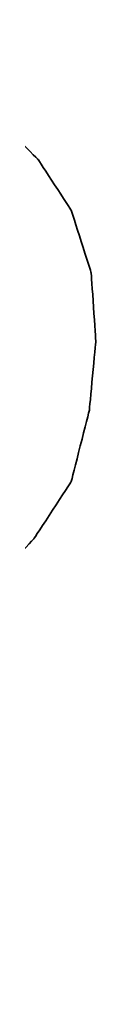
# Model space of a CAD drawing. Header units: millimetres. Extents: x -115 to 753, y -125 to 121.
# Tile 80 of 96: x 479.127 to 479.246, y 5.518 to 7.358. Entities that reach past the tile are written whole.
import ezdxf

# ---------------------------------------------------------------- set-up
doc = ezdxf.new("R2010")
doc.units = ezdxf.units.MM
doc.layers.add('DIM', color=4, linetype='Continuous')
doc.layers.add('layer 1', color=7, linetype='Continuous')

# ---------------------------------------------------------------- blocks, each defined once
blk = doc.blocks.new('TBI MOTION logo(完整正式版)')
at = {"layer": 'layer 1', "color": 22, "lineweight": 35}
blk.add_open_spline([(-64.65375, -6.863749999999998), (-64.65375, -6.863749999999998), (-64.84375, -7.296249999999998), (-64.84375, -7.296249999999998), (-64.84375, -7.296249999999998), (-64.84375, -7.296249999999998), (-64.86875, -7.34375), (-64.86875, -7.34375), (-64.86875, -7.34375), (-64.86875, -7.34375), (-64.86875, -7.36875), (-64.86875, -7.36875), (-64.86875, -7.36875), (-64.86875, -7.36875), (-65.15375, -7.653749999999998), (-65.15375, -7.653749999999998), (-65.15375, -7.653749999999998), (-65.15375, -7.653749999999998), (-65.17875, -7.653749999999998), (-65.17875, -7.653749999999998), (-65.17875, -7.653749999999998), (-65.17875, -7.653749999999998), (-65.20375, -7.678749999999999), (-65.20375, -7.678749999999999), (-65.20375, -7.678749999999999), (-65.20375, -7.678749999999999), (-65.58875, -7.871249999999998), (-65.58875, -7.871249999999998), (-65.58875, -7.871249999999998), (-65.58875, -7.871249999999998), (-65.63375, -7.871249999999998), (-65.63375, -7.871249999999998), (-65.63375, -7.871249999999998), (-65.63375, -7.871249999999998), (-65.65875, -7.893749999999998), (-65.65875, -7.893749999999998), (-65.65875, -7.893749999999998), (-65.65875, -7.893749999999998), (-66.09375, -7.943749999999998), (-66.09375, -7.943749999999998), (-66.09375, -7.943749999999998), (-66.09375, -7.943749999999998), (-66.11375, -7.943749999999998), (-66.11375, -7.943749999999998), (-66.11375, -7.943749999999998), (-66.11375, -7.943749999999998), (-66.16375, -7.943749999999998), (-66.16375, -7.943749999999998), (-66.16375, -7.943749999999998), (-66.16375, -7.943749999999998), (-66.30875, -7.943749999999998), (-66.30875, -7.943749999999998), (-66.30875, -7.943749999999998), (-66.30875, -7.943749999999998), (-66.69375, -7.943749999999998), (-66.69375, -7.943749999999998), (-66.69375, -7.943749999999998), (-66.69375, -7.943749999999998), (-67.07375, -7.943749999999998), (-67.07375, -7.943749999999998), (-67.07375, -7.943749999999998), (-67.07375, -7.943749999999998), (-67.12375, -7.943749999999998), (-67.12375, -7.943749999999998), (-67.12375, -7.943749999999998), (-67.12375, -7.943749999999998), (-67.12375, -7.966249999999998), (-67.12375, -7.966249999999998), (-67.12375, -7.966249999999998), (-67.12375, -7.966249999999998), (-67.14875, -7.991249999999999), (-67.14875, -7.991249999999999), (-67.14875, -7.991249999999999), (-67.14875, -7.991249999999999), (-67.24375, -8.34875), (-67.24375, -8.34875), (-67.24375, -8.34875), (-67.24375, -8.34875), (-67.31374999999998, -8.68625), (-67.31374999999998, -8.68625), (-67.31374999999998, -8.68625), (-67.31374999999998, -8.68625), (-67.26874999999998, -8.68625), (-67.26874999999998, -8.68625), (-67.26874999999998, -8.68625), (-67.26874999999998, -8.68625), (-67.07375, -8.68625), (-67.07375, -8.68625), (-67.07375, -8.68625), (-67.07375, -8.68625), (-66.54875, -8.68625), (-66.54875, -8.68625), (-66.54875, -8.68625), (-66.54875, -8.68625), (-65.82625, -8.68625), (-65.82625, -8.68625), (-65.82625, -8.68625), (-65.82625, -8.68625), (-65.01375, -8.68625), (-65.01375, -8.68625), (-65.01375, -8.68625), (-65.01375, -8.68625), (-64.05375, -8.68625), (-64.05375, -8.68625), (-64.05375, -8.68625), (-64.05375, -8.68625), (-62.08375, -8.68625), (-62.08375, -8.68625), (-62.08375, -8.68625), (-62.08375, -8.68625), (-60.06875, -8.68625), (-60.06875, -8.68625), (-60.06875, -8.68625), (-60.06875, -8.68625), (-59.10875, -8.68625), (-59.10875, -8.68625), (-59.10875, -8.68625), (-59.10875, -8.68625), (-58.29375, -8.68625), (-58.29375, -8.68625), (-58.29375, -8.68625), (-58.29375, -8.68625), (-57.57374999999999, -8.68625), (-57.57374999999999, -8.68625), (-57.57374999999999, -8.68625), (-57.57374999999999, -8.68625), (-57.04875, -8.68625), (-57.04875, -8.68625), (-57.04875, -8.68625), (-57.04875, -8.68625), (-56.85375, -8.68625), (-56.85375, -8.68625), (-56.85375, -8.68625), (-56.85375, -8.68625), (-56.70875, -8.68625), (-56.70875, -8.68625), (-56.70875, -8.68625), (-56.70875, -8.68625), (-56.61375, -8.68625), (-56.61375, -8.68625), (-56.61375, -8.68625), (-56.61375, -8.68625), (-56.56875, -8.68625), (-56.56875, -8.68625), (-56.56875, -8.68625), (-56.56875, -8.68625), (-55.65375, -8.638749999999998), (-55.65375, -8.638749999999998), (-55.65375, -8.638749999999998), (-55.65375, -8.638749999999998), (-54.76874999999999, -8.51875), (-54.76874999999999, -8.51875), (-54.76874999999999, -8.51875), (-54.76874999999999, -8.51875), (-53.90375, -8.30375), (-53.90375, -8.30375), (-53.90375, -8.30375), (-53.90375, -8.30375), (-53.08875, -8.03875), (-53.08875, -8.03875), (-53.08875, -8.03875), (-53.08875, -8.03875), (-52.34375, -7.653749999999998), (-52.34375, -7.653749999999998), (-52.34375, -7.653749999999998), (-52.34375, -7.653749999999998), (-51.69875, -7.296249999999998), (-51.69875, -7.296249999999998), (-51.69875, -7.296249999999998), (-51.69875, -7.296249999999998), (-51.21875, -6.911249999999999), (-51.21875, -6.911249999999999), (-51.21875, -6.911249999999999), (-51.21875, -6.911249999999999), (-50.83375, -6.50375), (-50.83375, -6.50375), (-50.83375, -6.50375), (-50.83375, -6.50375), (-50.44875, -5.94875), (-50.44875, -5.94875), (-50.44875, -5.94875), (-50.44875, -5.94875), (-50.13875, -5.303749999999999), (-50.13875, -5.303749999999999), (-50.13875, -5.303749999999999), (-50.13875, -5.303749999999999), (-49.99375, -4.653749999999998), (-49.99375, -4.653749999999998), (-49.99375, -4.653749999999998), (-49.99375, -4.653749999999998), (-49.92375, -3.98375), (-49.92375, -3.98375), (-49.92375, -3.98375), (-49.92375, -3.98375), (-49.99375, -3.19374), (-49.99375, -3.19374), (-49.99375, -3.19374), (-49.99375, -3.19374), (-50.23374, -2.44874), (-50.23374, -2.44874), (-50.23374, -2.44874), (-50.23374, -2.44874), (-50.59375, -1.87374), (-50.59375, -1.87374), (-50.59375, -1.87374), (-50.59375, -1.87374), (-51.09875, -1.31874), (-51.09875, -1.31874), (-51.09875, -1.31874), (-51.09875, -1.31874), (-51.74375, -0.81875), (-51.74375, -0.81875), (-51.74375, -0.81875), (-51.74375, -0.81875), (-52.53875, -0.48125), (-52.53875, -0.48125), (-52.53875, -0.48125), (-52.53875, -0.48125), (-53.47375, -0.21875), (-53.47375, -0.21875), (-53.47375, -0.21875), (-53.47375, -0.21875), (-54.52875, -0.04874), (-54.52875, -0.04874), (-54.52875, -0.04874), (-54.52875, -0.04874), (-55.65375, 0.12125), (-55.65375, 0.12125), (-55.65375, 0.12125), (-55.65375, 0.12125), (-54.50375, 0.28624), (-54.50375, 0.28624), (-54.50375, 0.28624), (-54.50375, 0.28624), (-53.83375, 0.38124), (-53.83375, 0.38124), (-53.83375, 0.38124), (-53.83375, 0.38124), (-53.18375, 0.50125), (-53.18375, 0.50125), (-53.18375, 0.50125), (-53.18375, 0.50125), (-52.55875, 0.6687400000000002), (-52.55875, 0.6687400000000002), (-52.55875, 0.6687400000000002), (-52.55875, 0.6687400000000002), (-52.03375, 0.86124), (-52.03375, 0.86124), (-52.03375, 0.86124), (-52.03375, 0.86124), (-51.50374, 1.031239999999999), (-51.50374, 1.031239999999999), (-51.50374, 1.031239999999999), (-51.50374, 1.031239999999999), (-51.09875, 1.271249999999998), (-51.09875, 1.271249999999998), (-51.09875, 1.271249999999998), (-51.09875, 1.271249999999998), (-50.71374999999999, 1.48624), (-50.71374999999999, 1.48624), (-50.71374999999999, 1.48624), (-50.71374999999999, 1.48624), (-50.37625, 1.77625), (-50.37625, 1.77625), (-50.37625, 1.77625), (-50.37625, 1.77625), (-49.82375, 2.37625), (-49.82375, 2.37625), (-49.82375, 2.37625), (-49.82375, 2.37625), (-49.41875, 2.996249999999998), (-49.41875, 2.996249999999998), (-49.41875, 2.996249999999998), (-49.41875, 2.996249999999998), (-49.22375, 3.766249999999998), (-49.22375, 3.766249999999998), (-49.22375, 3.766249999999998), (-49.22375, 3.766249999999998), (-49.15375, 4.50874), (-49.15375, 4.50874), (-49.15375, 4.50874), (-49.15375, 4.50874), (-49.20374999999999, 5.251249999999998), (-49.20374999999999, 5.251249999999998), (-49.20374999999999, 5.251249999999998), (-49.20374999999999, 5.251249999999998), (-49.41875, 5.926249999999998), (-49.41875, 5.926249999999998), (-49.41875, 5.926249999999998), (-49.41875, 5.926249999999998), (-49.77875, 6.47625), (-49.77875, 6.47625), (-49.77875, 6.47625), (-49.77875, 6.47625), (-50.33125, 7.026239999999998), (-50.33125, 7.026239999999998), (-50.33125, 7.026239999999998), (-50.33125, 7.026239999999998), (-51.00125, 7.43625), (-51.00125, 7.43625), (-51.00125, 7.43625), (-51.00125, 7.43625), (-51.79375, 7.72625), (-51.79375, 7.72625), (-51.79375, 7.72625), (-51.79375, 7.72625), (-52.72874999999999, 7.891239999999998), (-52.72874999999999, 7.891239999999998), (-52.72874999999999, 7.891239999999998), (-52.72874999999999, 7.891239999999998), (-53.83375, 7.98625), (-53.83375, 7.98625), (-53.83375, 7.98625), (-53.83375, 7.98625), (-53.92875, 7.98625), (-53.92875, 7.98625), (-53.92875, 7.98625), (-53.92875, 7.98625), (-54.26375, 7.98625), (-54.26375, 7.98625), (-54.26375, 7.98625), (-54.26375, 7.98625), (-54.74375, 7.98625), (-54.74375, 7.98625), (-54.74375, 7.98625), (-54.74375, 7.98625), (-55.36875, 7.98625), (-55.36875, 7.98625), (-55.36875, 7.98625), (-55.36875, 7.98625), (-56.13375, 7.98625), (-56.13375, 7.98625), (-56.13375, 7.98625), (-56.13375, 7.98625), (-56.94874999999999, 7.98625), (-56.94874999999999, 7.98625), (-56.94874999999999, 7.98625), (-56.94874999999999, 7.98625), (-58.77625, 7.98625), (-58.77625, 7.98625), (-58.77625, 7.98625), (-58.77625, 7.98625), (-60.59875, 7.98625), (-60.59875, 7.98625), (-60.59875, 7.98625), (-60.59875, 7.98625), (-61.41375, 7.98625), (-61.41375, 7.98625), (-61.41375, 7.98625), (-61.41375, 7.98625), (-62.17875, 7.98625), (-62.17875, 7.98625), (-62.17875, 7.98625), (-62.17875, 7.98625), (-62.80375, 7.98625), (-62.80375, 7.98625), (-62.80375, 7.98625), (-62.80375, 7.98625), (-63.30625, 7.98625), (-63.30625, 7.98625), (-63.30625, 7.98625), (-63.30625, 7.98625), (-63.57375, 7.98625), (-63.57375, 7.98625), (-63.57375, 7.98625), (-63.57375, 7.98625), (-63.57375, 7.96375), (-63.57375, 7.96375), (-63.57375, 7.96375), (-63.57375, 7.96375), (-63.59875, 7.94125), (-63.59875, 7.94125), (-63.59875, 7.94125), (-63.59875, 7.94125), (-63.69375, 7.55625), (-63.69375, 7.55625), (-63.69375, 7.55625), (-63.69375, 7.55625), (-63.76375, 7.246239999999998), (-63.76375, 7.246239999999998), (-63.76375, 7.246239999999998), (-63.76375, 7.246239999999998), (-63.23875000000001, 7.246239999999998), (-63.23875000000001, 7.246239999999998), (-63.23875000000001, 7.246239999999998), (-63.23875000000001, 7.246239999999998), (-62.75875, 7.246239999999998), (-62.75875, 7.246239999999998), (-62.75875, 7.246239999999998), (-62.75875, 7.246239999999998), (-62.61124999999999, 7.246239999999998), (-62.61124999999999, 7.246239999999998), (-62.61124999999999, 7.246239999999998), (-62.61124999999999, 7.246239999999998), (-62.56624999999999, 7.246239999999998), (-62.56624999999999, 7.246239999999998), (-62.56624999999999, 7.246239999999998), (-62.56624999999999, 7.246239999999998), (-62.22875, 7.246239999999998), (-62.22875, 7.246239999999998), (-62.22875, 7.246239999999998), (-62.22875, 7.246239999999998), (-62.20375, 7.246239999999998), (-62.20375, 7.246239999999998), (-62.20375, 7.246239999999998), (-62.20375, 7.246239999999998), (-62.17875, 7.21875), (-62.17875, 7.21875), (-62.17875, 7.21875), (-62.17875, 7.21875), (-61.96374999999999, 7.171249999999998), (-61.96374999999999, 7.171249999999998), (-61.96374999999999, 7.171249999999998), (-61.96374999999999, 7.171249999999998), (-61.72375, 7.126239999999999), (-61.72375, 7.126239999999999), (-61.72375, 7.126239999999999), (-61.72375, 7.126239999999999), (-61.70374999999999, 7.126239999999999), (-61.70374999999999, 7.126239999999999), (-61.70374999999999, 7.126239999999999), (-61.70374999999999, 7.126239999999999), (-61.55875, 7.076239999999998), (-61.55875, 7.076239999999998), (-61.55875, 7.076239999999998), (-61.55875, 7.076239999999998), (-61.50875, 7.076239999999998), (-61.50875, 7.076239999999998), (-61.50875, 7.076239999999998), (-61.50875, 7.076239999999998), (-61.48375, 7.026239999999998), (-61.48375, 7.026239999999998), (-61.48375, 7.026239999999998), (-61.48375, 7.026239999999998), (-61.31875, 6.83375), (-61.31875, 6.83375), (-61.31875, 6.83375), (-61.31875, 6.83375), (-61.29375, 6.81125), (-61.29375, 6.81125), (-61.29375, 6.81125), (-61.29375, 6.81125), (-61.29375, 6.786249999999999), (-61.29375, 6.786249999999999), (-61.29375, 6.786249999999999), (-61.29375, 6.786249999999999), (-61.19875, 6.50124), (-61.19875, 6.50124), (-61.19875, 6.50124), (-61.19875, 6.50124), (-61.17375, 6.45124), (-61.17375, 6.45124), (-61.17375, 6.45124), (-61.17375, 6.45124), (-61.19875, 6.40625), (-61.19875, 6.40625), (-61.19875, 6.40625), (-61.19875, 6.40625), (-61.26875, 5.99624), (-61.26875, 5.99624), (-61.26875, 5.99624), (-61.26875, 5.99624), (-61.26875, 5.85125), (-61.26875, 5.85125), (-61.26875, 5.85125), (-61.26875, 5.85125), (-61.26875, 5.826249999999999), (-61.26875, 5.826249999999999), (-61.26875, 5.826249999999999), (-61.26875, 5.826249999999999), (-61.29375, 5.80625), (-61.29375, 5.80625), (-61.29375, 5.80625), (-61.29375, 5.80625), (-61.34125, 5.661249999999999), (-61.34125, 5.661249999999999), (-61.34125, 5.661249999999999), (-61.34125, 5.661249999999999), (-61.41375, 5.44625), (-61.41375, 5.44625), (-61.41375, 5.44625), (-61.41375, 5.44625), (-61.48375, 5.15625), (-61.48375, 5.15625), (-61.48375, 5.15625), (-61.48375, 5.15625), (-61.58375, 4.82124), (-61.58375, 4.82124), (-61.58375, 4.82124), (-61.58375, 4.82124), (-61.79875, 4.00375), (-61.79875, 4.00375), (-61.79875, 4.00375), (-61.79875, 4.00375), (-62.05875, 2.996249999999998), (-62.05875, 2.996249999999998), (-62.05875, 2.996249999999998), (-62.05875, 2.996249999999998), (-62.34875, 1.916249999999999), (-62.34875, 1.916249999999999), (-62.34875, 1.916249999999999), (-62.34875, 1.916249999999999), (-62.97375, -0.41124), (-62.97375, -0.41124), (-62.97375, -0.41124), (-62.97375, -0.41124), (-63.59875, -2.75875), (-63.59875, -2.75875), (-63.59875, -2.75875), (-63.59875, -2.75875), (-63.88374999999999, -3.863739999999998), (-63.88374999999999, -3.863739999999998), (-63.88374999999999, -3.863739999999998), (-63.88374999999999, -3.863739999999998), (-64.14875, -4.823739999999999), (-64.14875, -4.823739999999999), (-64.14875, -4.823739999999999), (-64.14875, -4.823739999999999), (-64.36375, -5.64125), (-64.36375, -5.64125), (-64.36375, -5.64125), (-64.36375, -5.64125), (-64.43625, -5.97625), (-64.43625, -5.97625), (-64.43625, -5.97625), (-64.43625, -5.97625), (-64.50875, -6.286249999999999), (-64.50875, -6.286249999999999), (-64.50875, -6.286249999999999), (-64.50875, -6.286249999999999), (-64.50875, -6.308749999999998), (-64.50875, -6.308749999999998), (-64.50875, -6.308749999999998), (-64.50875, -6.308749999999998), (-64.57875, -6.50375), (-64.57875, -6.50375), (-64.57875, -6.50375), (-64.57875, -6.50375), (-64.62875, -6.69625), (-64.62875, -6.69625), (-64.62875, -6.69625), (-64.62875, -6.69625), (-64.62875, -6.768749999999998), (-64.62875, -6.768749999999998), (-64.62875, -6.768749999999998), (-64.62875, -6.768749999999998), (-64.62875, -6.813749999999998), (-64.62875, -6.813749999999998), (-64.62875, -6.813749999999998), (-64.62875, -6.813749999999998), (-64.62875, -6.83875), (-64.62875, -6.83875), (-64.62875, -6.83875), (-64.62875, -6.83875), (-64.65375, -6.863749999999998), (-64.65375, -6.863749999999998)], degree=3, knots=[0, 0, 0, 0, 0.0071942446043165, 0.0071942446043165, 0.0071942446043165, 0.0071942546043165, 0.0143884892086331, 0.0143884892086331, 0.0143884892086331, 0.0143884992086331, 0.0215827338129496, 0.0215827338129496, 0.0215827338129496, 0.0215827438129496, 0.0287769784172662, 0.0287769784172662, 0.0287769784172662, 0.0287769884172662, 0.0359712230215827, 0.0359712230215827, 0.0359712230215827, 0.0359712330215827, 0.0431654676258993, 0.0431654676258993, 0.0431654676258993, 0.0431654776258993, 0.0503597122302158, 0.0503597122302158, 0.0503597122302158, 0.0503597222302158, 0.0575539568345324, 0.0575539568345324, 0.0575539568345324, 0.0575539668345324, 0.0647482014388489, 0.0647482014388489, 0.0647482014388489, 0.0647482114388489, 0.0719424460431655, 0.0719424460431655, 0.0719424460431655, 0.0719424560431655, 0.079136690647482, 0.079136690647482, 0.079136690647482, 0.079136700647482, 0.0863309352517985, 0.0863309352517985, 0.0863309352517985, 0.0863309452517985, 0.0935251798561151, 0.0935251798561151, 0.0935251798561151, 0.0935251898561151, 0.1007194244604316, 0.1007194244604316, 0.1007194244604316, 0.1007194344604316, 0.1079136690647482, 0.1079136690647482, 0.1079136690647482, 0.1079136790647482, 0.1151079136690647, 0.1151079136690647, 0.1151079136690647, 0.1151079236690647, 0.1223021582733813, 0.1223021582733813, 0.1223021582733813, 0.1223021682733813, 0.1294964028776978, 0.1294964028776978, 0.1294964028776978, 0.1294964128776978, 0.1366906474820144, 0.1366906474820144, 0.1366906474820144, 0.1366906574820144, 0.1438848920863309, 0.1438848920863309, 0.1438848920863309, 0.1438849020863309, 0.1510791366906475, 0.1510791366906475, 0.1510791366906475, 0.1510791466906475, 0.158273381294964, 0.158273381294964, 0.158273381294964, 0.158273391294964, 0.1654676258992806, 0.1654676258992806, 0.1654676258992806, 0.1654676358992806, 0.1726618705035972, 0.1726618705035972, 0.1726618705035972, 0.1726618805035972, 0.1798561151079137, 0.1798561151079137, 0.1798561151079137, 0.1798561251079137, 0.1870503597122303, 0.1870503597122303, 0.1870503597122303, 0.1870503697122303, 0.1942446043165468, 0.1942446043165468, 0.1942446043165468, 0.1942446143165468, 0.2014388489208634, 0.2014388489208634, 0.2014388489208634, 0.2014388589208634, 0.2086330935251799, 0.2086330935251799, 0.2086330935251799, 0.2086331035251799, 0.2158273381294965, 0.2158273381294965, 0.2158273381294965, 0.2158273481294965, 0.2230215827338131, 0.2230215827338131, 0.2230215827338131, 0.2230215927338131, 0.2302158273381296, 0.2302158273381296, 0.2302158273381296, 0.2302158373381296, 0.2374100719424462, 0.2374100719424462, 0.2374100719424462, 0.2374100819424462, 0.2446043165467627, 0.2446043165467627, 0.2446043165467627, 0.2446043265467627, 0.2517985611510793, 0.2517985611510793, 0.2517985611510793, 0.2517985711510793, 0.2589928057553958, 0.2589928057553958, 0.2589928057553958, 0.2589928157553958, 0.2661870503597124, 0.2661870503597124, 0.2661870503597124, 0.2661870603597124, 0.273381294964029, 0.273381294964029, 0.273381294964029, 0.273381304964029, 0.2805755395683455, 0.2805755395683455, 0.2805755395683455, 0.2805755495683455, 0.2877697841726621, 0.2877697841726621, 0.2877697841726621, 0.2877697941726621, 0.2949640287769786, 0.2949640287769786, 0.2949640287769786, 0.2949640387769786, 0.3021582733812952, 0.3021582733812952, 0.3021582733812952, 0.3021582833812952, 0.3093525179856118, 0.3093525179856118, 0.3093525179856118, 0.3093525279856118, 0.3165467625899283, 0.3165467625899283, 0.3165467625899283, 0.3165467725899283, 0.3237410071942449, 0.3237410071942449, 0.3237410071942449, 0.3237410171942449, 0.3309352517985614, 0.3309352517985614, 0.3309352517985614, 0.3309352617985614, 0.338129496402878, 0.338129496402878, 0.338129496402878, 0.338129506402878, 0.3453237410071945, 0.3453237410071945, 0.3453237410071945, 0.3453237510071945, 0.3525179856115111, 0.3525179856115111, 0.3525179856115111, 0.3525179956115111, 0.3597122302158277, 0.3597122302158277, 0.3597122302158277, 0.3597122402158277, 0.3669064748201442, 0.3669064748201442, 0.3669064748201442, 0.3669064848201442, 0.3741007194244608, 0.3741007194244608, 0.3741007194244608, 0.3741007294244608, 0.3812949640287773, 0.3812949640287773, 0.3812949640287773, 0.3812949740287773, 0.3884892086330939, 0.3884892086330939, 0.3884892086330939, 0.3884892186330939, 0.3956834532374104, 0.3956834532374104, 0.3956834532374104, 0.3956834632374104, 0.4028776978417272, 0.4028776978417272, 0.4028776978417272, 0.4028777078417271, 0.4100719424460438, 0.4100719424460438, 0.4100719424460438, 0.4100719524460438, 0.4172661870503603, 0.4172661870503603, 0.4172661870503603, 0.4172661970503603, 0.4244604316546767, 0.4244604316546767, 0.4244604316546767, 0.4244604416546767, 0.4316546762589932, 0.4316546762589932, 0.4316546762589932, 0.4316546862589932, 0.4388489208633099, 0.4388489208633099, 0.4388489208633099, 0.43884893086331, 0.4460431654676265, 0.4460431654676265, 0.4460431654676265, 0.4460431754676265, 0.453237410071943, 0.453237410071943, 0.453237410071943, 0.4532374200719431, 0.4604316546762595, 0.4604316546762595, 0.4604316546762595, 0.4604316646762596, 0.467625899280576, 0.467625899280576, 0.467625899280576, 0.467625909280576, 0.4748201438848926, 0.4748201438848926, 0.4748201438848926, 0.4748201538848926, 0.4820143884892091, 0.4820143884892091, 0.4820143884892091, 0.4820143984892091, 0.4892086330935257, 0.4892086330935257, 0.4892086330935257, 0.4892086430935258, 0.4964028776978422, 0.4964028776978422, 0.4964028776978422, 0.4964028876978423, 0.5035971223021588, 0.5035971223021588, 0.5035971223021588, 0.5035971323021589, 0.5107913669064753, 0.5107913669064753, 0.5107913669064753, 0.5107913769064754, 0.5179856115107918, 0.5179856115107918, 0.5179856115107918, 0.5179856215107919, 0.5251798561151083, 0.5251798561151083, 0.5251798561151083, 0.5251798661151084, 0.5323741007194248, 0.5323741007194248, 0.5323741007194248, 0.5323741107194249, 0.5395683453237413, 0.5395683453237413, 0.5395683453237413, 0.5395683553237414, 0.5467625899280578, 0.5467625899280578, 0.5467625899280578, 0.5467625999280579, 0.5539568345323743, 0.5539568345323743, 0.5539568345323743, 0.5539568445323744, 0.5611510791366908, 0.5611510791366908, 0.5611510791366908, 0.5611510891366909, 0.5683453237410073, 0.5683453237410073, 0.5683453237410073, 0.5683453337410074, 0.5755395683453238, 0.5755395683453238, 0.5755395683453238, 0.5755395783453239, 0.5827338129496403, 0.5827338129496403, 0.5827338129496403, 0.5827338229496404, 0.5899280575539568, 0.5899280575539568, 0.5899280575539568, 0.5899280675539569, 0.5971223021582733, 0.5971223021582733, 0.5971223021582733, 0.5971223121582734, 0.60431654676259, 0.60431654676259, 0.60431654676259, 0.6043165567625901, 0.6115107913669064, 0.6115107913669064, 0.6115107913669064, 0.6115108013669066, 0.618705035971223, 0.618705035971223, 0.618705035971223, 0.6187050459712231, 0.6258992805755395, 0.6258992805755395, 0.6258992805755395, 0.6258992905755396, 0.633093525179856, 0.633093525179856, 0.633093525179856, 0.6330935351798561, 0.6402877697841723, 0.6402877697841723, 0.6402877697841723, 0.6402877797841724, 0.6474820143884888, 0.6474820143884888, 0.6474820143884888, 0.6474820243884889, 0.6546762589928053, 0.6546762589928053, 0.6546762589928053, 0.6546762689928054, 0.6618705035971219, 0.6618705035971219, 0.6618705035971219, 0.6618705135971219, 0.6690647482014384, 0.6690647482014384, 0.6690647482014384, 0.6690647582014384, 0.6762589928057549, 0.6762589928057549, 0.6762589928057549, 0.6762590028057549, 0.6834532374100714, 0.6834532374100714, 0.6834532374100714, 0.6834532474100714, 0.6906474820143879, 0.6906474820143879, 0.6906474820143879, 0.6906474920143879, 0.6978417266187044, 0.6978417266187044, 0.6978417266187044, 0.6978417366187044, 0.7050359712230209, 0.7050359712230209, 0.7050359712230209, 0.7050359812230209, 0.7122302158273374, 0.7122302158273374, 0.7122302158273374, 0.7122302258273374, 0.7194244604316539, 0.7194244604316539, 0.7194244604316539, 0.7194244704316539, 0.7266187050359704, 0.7266187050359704, 0.7266187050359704, 0.7266187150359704, 0.7338129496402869, 0.7338129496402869, 0.7338129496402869, 0.7338129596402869, 0.7410071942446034, 0.7410071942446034, 0.7410071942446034, 0.7410072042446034, 0.7482014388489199, 0.7482014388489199, 0.7482014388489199, 0.7482014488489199, 0.7553956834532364, 0.7553956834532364, 0.7553956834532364, 0.7553956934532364, 0.7625899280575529, 0.7625899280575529, 0.7625899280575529, 0.7625899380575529, 0.7697841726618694, 0.7697841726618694, 0.7697841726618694, 0.7697841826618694, 0.7769784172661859, 0.7769784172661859, 0.7769784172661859, 0.7769784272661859, 0.7841726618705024, 0.7841726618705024, 0.7841726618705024, 0.7841726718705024, 0.7913669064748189, 0.7913669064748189, 0.7913669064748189, 0.7913669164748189, 0.7985611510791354, 0.7985611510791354, 0.7985611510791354, 0.7985611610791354, 0.8057553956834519, 0.8057553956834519, 0.8057553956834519, 0.8057554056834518, 0.8129496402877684, 0.8129496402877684, 0.8129496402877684, 0.8129496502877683, 0.8201438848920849, 0.8201438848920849, 0.8201438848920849, 0.820143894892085, 0.8273381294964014, 0.8273381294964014, 0.8273381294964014, 0.8273381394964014, 0.8345323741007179, 0.8345323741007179, 0.8345323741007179, 0.834532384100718, 0.8417266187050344, 0.8417266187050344, 0.8417266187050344, 0.8417266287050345, 0.8489208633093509, 0.8489208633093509, 0.8489208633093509, 0.848920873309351, 0.8561151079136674, 0.8561151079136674, 0.8561151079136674, 0.8561151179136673, 0.8633093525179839, 0.8633093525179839, 0.8633093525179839, 0.8633093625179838, 0.8705035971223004, 0.8705035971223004, 0.8705035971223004, 0.8705036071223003, 0.8776978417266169, 0.8776978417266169, 0.8776978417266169, 0.8776978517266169, 0.8848920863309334, 0.8848920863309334, 0.8848920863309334, 0.8848920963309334, 0.8920863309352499, 0.8920863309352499, 0.8920863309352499, 0.8920863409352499, 0.8992805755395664, 0.8992805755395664, 0.8992805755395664, 0.8992805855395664, 0.9064748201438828, 0.9064748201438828, 0.9064748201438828, 0.9064748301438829, 0.9136690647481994, 0.9136690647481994, 0.9136690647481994, 0.9136690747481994, 0.9208633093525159, 0.9208633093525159, 0.9208633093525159, 0.9208633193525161, 0.9280575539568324, 0.9280575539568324, 0.9280575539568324, 0.9280575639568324, 0.9352517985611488, 0.9352517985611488, 0.9352517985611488, 0.9352518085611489, 0.9424460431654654, 0.9424460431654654, 0.9424460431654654, 0.9424460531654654, 0.9496402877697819, 0.9496402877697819, 0.9496402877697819, 0.9496402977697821, 0.9568345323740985, 0.9568345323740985, 0.9568345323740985, 0.9568345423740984, 0.9640287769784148, 0.9640287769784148, 0.9640287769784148, 0.9640287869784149, 0.9712230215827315, 0.9712230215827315, 0.9712230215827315, 0.9712230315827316, 0.978417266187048, 0.978417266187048, 0.978417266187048, 0.9784172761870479, 0.9856115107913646, 0.9856115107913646, 0.9856115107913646, 0.9856115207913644, 0.9928057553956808, 0.9928057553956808, 0.9928057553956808, 0.9928057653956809, 1, 1, 1, 1], dxfattribs=at)

msp = doc.modelspace()

# ---------------------------------------------------------------- block references
at = {"layer": 'DIM', "xscale": 0.1729727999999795, "yscale": 0.1729727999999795, "zscale": 0.1729727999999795}
msp.add_blockref('TBI MOTION logo(完整正式版)', (487.7485377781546, 5.97700432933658), dxfattribs=at)

doc.saveas('drawing.dxf')
